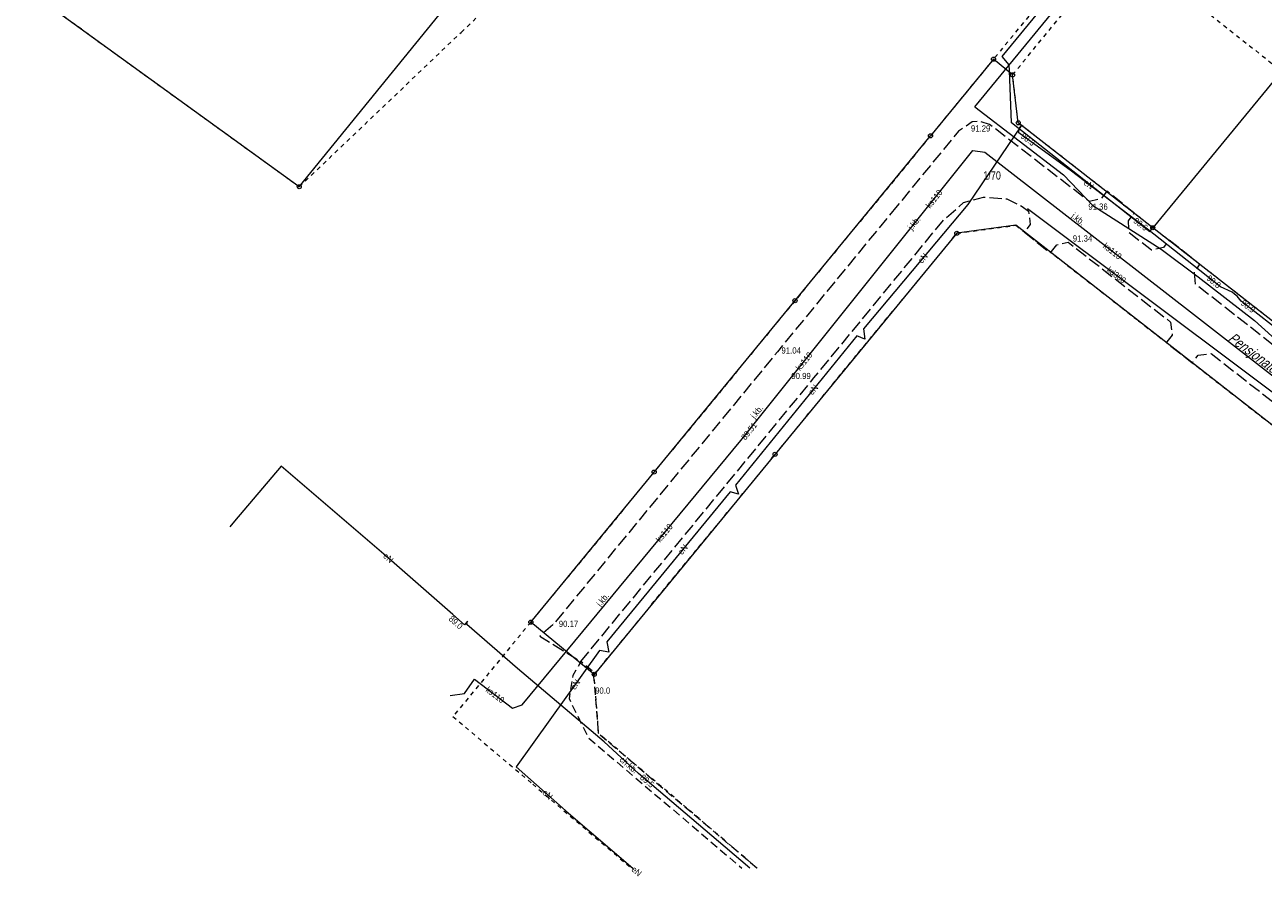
# Model space of a CAD drawing. Header units: metres. Extents: x 6540907 to 6541833, y 5893434 to 5894895.
# Tile 1 of 256: x 6540935 to 6541086, y 5893434 to 5893538. Entities that reach past the tile are written whole.
import ezdxf
from ezdxf.enums import TextEntityAlignment as Align

# ---------------------------------------------------------------- set-up
doc = ezdxf.new("R2010")
doc.units = ezdxf.units.M
doc.header["$MEASUREMENT"] = 0
for name, pattern in [('1.0_0.5', [1.5, 1, -0.5]), ('1.5_0.5', [2, 1.5, -0.5]), ('219-500', [0, 0]), ('egug-500', [1, 0.5, -0.5])]:
    doc.linetypes.add(name, pattern=pattern)
doc.layers.get('0').update_dxf_attribs({"color": 2, "linetype": 'CONTINUOUS', "lineweight": 5})
for name, color, linetype, lineweight in [('202-punkt graniczny', 251, 'CONTINUOUS', 9), ('203-punkt graniczny', 251, 'CONTINUOUS', 9), ('211-numer działki ewidencyjnej', 156, 'CONTINUOUS', 9), ('218-kontur użytku gruntowego', 251, 'CONTINUOUS', 9), ('219-działka ewidencyjna', 152, 'CONTINUOUS', 18), ('994-Nazwa ulicy', 251, 'CONTINUOUS', 9), ('chodnik', 251, 'CONTINUOUS', 9), ('chodnik-Atr17', 251, 'CONTINUOUS', 9), ('jezdnia', 251, 'CONTINUOUS', 9), ('jezdnia-Atr17', 251, 'CONTINUOUS', 9), ('pikieta naturalna', 251, 'CONTINUOUS', 9), ('pikieta naturalna-Atr2', 251, 'CONTINUOUS', 9), ('pikieta sztuczna', 251, 'CONTINUOUS', 9), ('pikieta sztuczna-Atr2', 251, 'CONTINUOUS', 9), ('przewód elektroenergetyczny podziemny', 251, 'CONTINUOUS', 9), ('przewód elektroenergetyczny podziemny-Atr1', 251, 'CONTINUOUS', 9), ('przewód kanalizacyjny', 251, 'CONTINUOUS', 9), ('przewód kanalizacyjny-Atr1', 251, 'CONTINUOUS', 9), ('przewód wodociągowy', 251, 'CONTINUOUS', 9), ('rzędna', 251, 'CONTINUOUS', 9), ('rzędna-Atr2', 251, 'CONTINUOUS', 9)]:
    doc.layers.add(name, color=color, linetype=linetype, lineweight=lineweight)
doc.styles.get("Standard").update_dxf_attribs({"font": 'Arial', "width": 0.75})

# ---------------------------------------------------------------- blocks, each defined once
blk = doc.blocks.new('202')
at = {"color": 0, "linetype": 'Continuous', "lineweight": 0}
blk.add_circle((0, 0), 0.25, dxfattribs=at)
blk = doc.blocks.new('203')
at = {"linetype": 'Continuous', "lineweight": 0}
h = blk.add_hatch(color=0, dxfattribs=at)
edge = h.paths.add_edge_path()
edge.add_arc((0, 0), 0.045, 0, 360)
blk = doc.blocks.new('PW01')
at = {"linetype": 'Continuous', "lineweight": 13}
h = blk.add_hatch(color=0, dxfattribs=at)
edge = h.paths.add_edge_path()
edge.add_arc((0, 0), 0.045, 0, 360)

msp = doc.modelspace()

# ---------------------------------------------------------------- linework, layer by layer
at = {"layer": '218-kontur użytku gruntowego', "linetype": 'egug-500', "lineweight": 18, "flags": 128}
for points in [[(6541082.28, 5893568.85), (6541053.24, 5893533.49)], [(6540988.45, 5893536.75), (6541007.4, 5893554.83)], [(6541055.56, 5893531.58), (6541068.7, 5893547.57)], [(6541068.7, 5893547.57), (6541088.3, 5893532.04)], [(6540935.34, 5893542.15), (6540968.75, 5893517.97)], [(6540968.75, 5893517.97), (6540988.45, 5893536.75)], [(6541053.24, 5893533.49), (6541045.58, 5893524.17)], [(6541056.26, 5893525.75), (6541055.56, 5893531.58)], [(6541072.63, 5893512.98), (6541056.26, 5893525.75)], [(6541045.58, 5893524.17), (6541029.09, 5893504.11)], [(6541026.66, 5893485.41), (6541048.78, 5893512.31)], [(6541048.78, 5893512.31), (6541055.98, 5893513.28)], [(6541055.98, 5893513.28), (6541068.79, 5893503.3)], [(6541092.35, 5893497.61), (6541072.63, 5893512.98)], [(6541029.09, 5893504.11), (6541011.94, 5893483.25)], [(6541068.79, 5893503.3), (6541070.89, 5893501.66)], [(6541070.89, 5893501.66), (6541090.61, 5893486.29)], [(6541004.65, 5893458.64), (6541026.66, 5893485.41)], [(6541011.94, 5893483.25), (6540996.93, 5893464.99)], [(6540996.93, 5893464.99), (6540987.46, 5893453.52)], [(6541005.18, 5893451.49), (6541004.65, 5893458.64)], [(6540987.46, 5893453.52), (6540997.16, 5893445.27)], [(6541020.45, 5893438.49), (6541005.18, 5893451.49)], [(6540997.16, 5893445.27), (6541009.16, 5893435.05)], [(6541024.49, 5893435.05), (6541020.45, 5893438.49)]]:
    msp.add_lwpolyline(points, dxfattribs=at)
at = {"layer": '219-działka ewidencyjna', "linetype": '219-500', "lineweight": 18, "flags": 128}
for points in [[(6541104.39, 5893551.62), (6541072.63, 5893512.98)], [(6540968.75, 5893517.97), (6540935.34, 5893542.15)], [(6540968.75, 5893517.97), (6540985.79, 5893538.89)], [(6541053.24, 5893533.49), (6541045.58, 5893524.17)], [(6541055.56, 5893531.58), (6541053.24, 5893533.49)], [(6541056.26, 5893525.75), (6541055.56, 5893531.58)], [(6541072.63, 5893512.98), (6541056.26, 5893525.75)], [(6541029.09, 5893504.11), (6541045.58, 5893524.17)], [(6541048.78, 5893512.31), (6541026.66, 5893485.41)], [(6541055.98, 5893513.28), (6541048.78, 5893512.31)], [(6541070.89, 5893501.66), (6541055.98, 5893513.28)], [(6541092.35, 5893497.61), (6541072.63, 5893512.98)], [(6541011.94, 5893483.25), (6541029.09, 5893504.11)], [(6541090.61, 5893486.29), (6541070.89, 5893501.66)], [(6541026.66, 5893485.41), (6541004.65, 5893458.64)], [(6540996.93, 5893464.99), (6541011.94, 5893483.25)], [(6541004.65, 5893458.64), (6540996.93, 5893464.99)]]:
    msp.add_lwpolyline(points, dxfattribs=at)
at = {"layer": 'chodnik', "linetype": '1.0_0.5', "lineweight": 18, "flags": 128}
msp.add_lwpolyline([(6541024.44, 5893435.05), (6541005.2, 5893451.4), (6541004.55, 5893458.95), (6541003.02, 5893460.2), (6541002.04, 5893458.48), (6541001.58, 5893455.69), (6541003.91, 5893450.95), (6541022.61, 5893435.05)], dxfattribs=at)
at = {"layer": 'jezdnia', "linetype": '1.5_0.5', "lineweight": 18, "flags": 128}
msp.add_lwpolyline([(6541041.53, 5893515.66), (6541026.95, 5893497.9), (6540999.72, 5893464.76), (6540998.02, 5893463.27), (6541003.02, 5893460.2), (6541031.39, 5893494.7), (6541047.22, 5893513.98), (6541049.6, 5893516.04), (6541052.04, 5893516.72), (6541054.87, 5893516.5), (6541056.75, 5893515.58), (6541057.52, 5893515.01), (6541057.7, 5893513.38), (6541057.11, 5893512.6), (6541056.99, 5893512.46), (6541060.19, 5893509.91), (6541060.31, 5893510.08), (6541060.94, 5893510.89), (6541062.33, 5893511.22), (6541074.79, 5893501.51), (6541075, 5893499.92), (6541074.34, 5893499.1), (6541074.29, 5893499.01), (6541077.44, 5893496.54), (6541077.51, 5893496.64), (6541078.15, 5893497.46), (6541079.73, 5893497.66), (6541101.76, 5893480.49), (6541101.27, 5893478.22), (6541104.4, 5893475.76), (6541106.49, 5893476.8), (6541114.53, 5893470.5), (6541114.7, 5893468.91), (6541114.13, 5893468.16), (6541113.94, 5893467.9), (6541116.94, 5893465.6), (6541117.72, 5893466.6), (6541119.19, 5893466.86), (6541132.93, 5893456.16), (6541136.26, 5893460.49), (6541119.41, 5893473.64), (6541119.25, 5893475.25), (6541119.99, 5893476.26), (6541116.78, 5893478.85), (6541116.67, 5893478.68), (6541115.98, 5893477.8), (6541114.43, 5893477.55), (6541098.67, 5893489.84), (6541098.56, 5893491.36), (6541099.26, 5893492.26), (6541095.92, 5893494.85), (6541095.79, 5893494.69), (6541095.23, 5893493.99), (6541093.61, 5893493.78), (6541077.83, 5893506.1), (6541077.71, 5893507.61), (6541078.32, 5893508.45), (6541078.37, 5893508.52), (6541074.62, 5893511.48), (6541074.55, 5893511.4), (6541073.93, 5893510.58), (6541072.48, 5893510.25), (6541069.72, 5893512.39), (6541069.69, 5893513.84), (6541070.33, 5893514.7), (6541070.38, 5893514.75), (6541067.05, 5893517.44), (6541066.96, 5893517.32), (6541066.32, 5893516.49), (6541064.91, 5893516.16), (6541052.77, 5893525.56), (6541051.51, 5893525.94), (6541050.65, 5893525.87), (6541048.98, 5893524.72)], close=True, dxfattribs=at)
at = {"layer": 'przewód elektroenergetyczny podziemny', "linetype": 'Continuous', "lineweight": 18, "flags": 128}
for points in [[(6541072.67, 5893513.21), (6541072.26, 5893512.5), (6541055.45, 5893525.74), (6541055.18, 5893532.12), (6541055.15, 5893532.82), (6541054.28, 5893533.81), (6541069.58, 5893552.42), (6541083.36, 5893568.93), (6541055.67, 5893588.36), (6541038.81, 5893600.12), (6541031.44, 5893604.48), (6541029.78, 5893605.62), (6541014.23, 5893617.04), (6541030.59, 5893633.8), (6541028.76, 5893635.79), (6541026.19, 5893638.59), (6541020.78, 5893644.46)], [(6541056.6, 5893525.39), (6541050.12, 5893515.79), (6541037.41, 5893500.69), (6541037.6, 5893499.43), (6541036.63, 5893499.84), (6541021.86, 5893481.64), (6541022.19, 5893480.55), (6541021.2, 5893480.85), (6541006.19, 5893462.59), (6541006.41, 5893461.35), (6541005.31, 5893461.52), (6540995.14, 5893447.4), (6541001.53, 5893441.75), (6541009.36, 5893435.05)], [(6541094.81, 5893495.11), (6541083.4, 5893504.03), (6541082.9, 5893504.64), (6541082.59, 5893504.9), (6541082.28, 5893505.16), (6541080.86, 5893505.79), (6541071.98, 5893512.79), (6541062.73, 5893519.85), (6541056.34, 5893524.53), (6541056.35, 5893525.07), (6541056.6, 5893525.39)], [(6541023.59, 5893435.05), (6541020.59, 5893437.59), (6541010.03, 5893446.56), (6541005.87, 5893450.43), (6540995.3, 5893459.37), (6540989.13, 5893464.69), (6540989.24, 5893465.12), (6540988.85, 5893464.67), (6540987.45, 5893465.92), (6540979.34, 5893473.02), (6540966.56, 5893483.96), (6540960.88, 5893477.28), (6540960.28, 5893476.6)]]:
    msp.add_lwpolyline(points, dxfattribs=at)
at = {"layer": 'przewód kanalizacyjny', "linetype": 'Continuous', "lineweight": 18, "flags": 128}
for points in [[(6540987.13, 5893456.08), (6540988.87, 5893456.3), (6540990.07, 5893458.05), (6540994.71, 5893454.53), (6540995.86, 5893454.93), (6541022.49, 5893487.09), (6541050.71, 5893522.36), (6541052.2, 5893522.16), (6541077.6, 5893502.47), (6541117.04, 5893471.79), (6541118.91, 5893471.29), (6541144.72, 5893451.39), (6541146.02, 5893451.32), (6541152.79, 5893460.21), (6541183.85, 5893481.16)], [(6541057.38, 5893515.34), (6541098.79, 5893484.31), (6541114.46, 5893472.06), (6541134.19, 5893456.75), (6541145.28, 5893452.2)]]:
    msp.add_lwpolyline(points, dxfattribs=at)
at = {"layer": 'przewód wodociągowy', "linetype": 'Continuous', "lineweight": 18, "flags": 128}
for points in [[(6541050.97, 5893527.71), (6541068.68, 5893549.21), (6541077.33, 5893559.97), (6541081.45, 5893564.94), (6541084.92, 5893569.45), (6541052.87, 5893592.51), (6541011.16, 5893620.7)], [(6541050.97, 5893527.71), (6541061.75, 5893519.41), (6541065.32, 5893515.67), (6541073.65, 5893510.38), (6541078.17, 5893506.99), (6541085, 5893501.68), (6541090.1, 5893497.13), (6541107.98, 5893483.05), (6541112.21, 5893479.86), (6541123.17, 5893471.23), (6541144.62, 5893454.74), (6541144.87, 5893454.27)]]:
    msp.add_lwpolyline(points, dxfattribs=at)

# ---------------------------------------------------------------- block references
at = {"layer": '202-punkt graniczny', "linetype": 'Continuous', "lineweight": 18}
for p in [(6541053.24, 5893533.49), (6541055.56, 5893531.58), (6541056.26, 5893525.75), (6541045.58, 5893524.17), (6540968.75, 5893517.97), (6541048.78, 5893512.31), (6541072.63, 5893512.98), (6541029.09, 5893504.11), (6541026.66, 5893485.41), (6541011.94, 5893483.25), (6540996.93, 5893464.99), (6541004.65, 5893458.64)]:
    msp.add_blockref('202', p, dxfattribs=at)
at = {"layer": '203-punkt graniczny', "linetype": 'Continuous', "lineweight": 18}
for p in [(6541055.98, 5893513.28), (6541070.89, 5893501.66)]:
    msp.add_blockref('203', p, dxfattribs=at)
at = {"layer": 'pikieta naturalna', "linetype": 'Continuous', "lineweight": 13}
msp.add_blockref('PW01', (6541004.76, 5893456.29), dxfattribs=at)
at = {"layer": 'pikieta sztuczna', "linetype": 'Continuous', "lineweight": 13}
for p in [(6541052.77, 5893525.56), (6541064.91, 5893516.16), (6541062.33, 5893511.22), (6541026.95, 5893497.9), (6541031.39, 5893494.7), (6540999.72, 5893464.76)]:
    msp.add_blockref('PW01', p, dxfattribs=at)
at = {"layer": 'rzędna', "linetype": 'Continuous', "lineweight": 18}
for p in [(6541056.34, 5893524.53), (6541071.98, 5893512.79), (6541082.28, 5893505.16), (6541083.4, 5893504.03), (6541022.49, 5893487.09), (6540988.85, 5893464.67), (6541010.03, 5893446.56)]:
    msp.add_blockref('PW01', p, dxfattribs=at)

# ---------------------------------------------------------------- texts
at = {"layer": '211-numer działki ewidencyjnej', "linetype": 'Continuous', "lineweight": 18, "width": 0.79}
msp.add_text('1/70', height=1, dxfattribs=at).set_placement((6541052, 5893519.84), align=Align.TOP_LEFT)
at = {"layer": '994-Nazwa ulicy', "linetype": 'Continuous', "lineweight": 25, "oblique": 15, "width": 0.79}
msp.add_text('Pensjonatowa', height=1.25, rotation=322.919, dxfattribs=at).set_placement((6541081.72, 5893499.34))
at = {"layer": 'chodnik-Atr17', "width": 0.9}
msp.add_text('ch.kb.', height=0.75, rotation=319.627, dxfattribs=at).set_placement((6541007.66, 5893448.15))
msp.add_text('ch.kb.', height=0.75, rotation=319.627, dxfattribs=at).set_placement((6541007.66, 5893448.15))
at = {"layer": 'jezdnia-Atr17', "width": 0.9}
for rotation, p in [(50.612, (6541043.32, 5893512.64)), (322.25, (6541062.64, 5893514.27)), (50.569, (6541024.18, 5893489.68)), (50.569, (6541005.42, 5893466.82))]:
    msp.add_text('j.kb.', height=0.75, rotation=rotation, dxfattribs=at).set_placement(p)
at = {"layer": 'pikieta naturalna-Atr2', "width": 0.9}
msp.add_text('90.0', height=0.75, dxfattribs=at).set_placement((6541004.76, 5893456.29))
at = {"layer": 'pikieta sztuczna-Atr2', "width": 0.9}
for s, p in [('91.29', (6541050.5, 5893524.69)), ('91.36', (6541064.79, 5893515.18)), ('91.34', (6541062.9, 5893511.3)), ('91.04', (6541027.44, 5893497.67)), ('90.99', (6541028.64, 5893494.57)), ('90.17', (6541000.34, 5893464.41))]:
    msp.add_text(s, height=0.75, dxfattribs=at).set_placement(p)
at = {"layer": 'przewód elektroenergetyczny podziemny-Atr1', "width": 0.9}
for rotation, p in [(322.648, (6541064.35, 5893518.62)), (49.912, (6541044.25, 5893508.81)), (49.912, (6541044.25, 5893508.81)), (50.939, (6541030.92, 5893492.8)), (50.939, (6541030.92, 5893492.8)), (50.58, (6541015.05, 5893473.36)), (50.58, (6541015.05, 5893473.36)), (319.436, (6540979.13, 5893473.2)), (319.436, (6540979.13, 5893473.2)), (54.237, (6541001.99, 5893456.91)), (54.237, (6541001.99, 5893456.91)), (318.517, (6540998.52, 5893444.41)), (318.517, (6540998.52, 5893444.41)), (319.461, (6541009.35, 5893435.06)), (319.461, (6541009.35, 5893435.06))]:
    msp.add_text('eN', height=0.75, rotation=rotation, dxfattribs=at).set_placement(p, align=Align.MIDDLE_LEFT)
at = {"layer": 'przewód kanalizacyjny-Atr1', "width": 0.9}
for s, rotation, p in [('ks110', 51.336, (6541045.23, 5893515.51)), ('ks110', 322.217, (6541066.72, 5893510.9)), ('kd300', 323.154, (6541067.18, 5893508)), ('ks110', 51.336, (6541029.41, 5893495.74)), ('ks110', 50.374, (6541012.37, 5893474.87)), ('ks110', 322.815, (6540991.58, 5893456.9))]:
    msp.add_text(s, height=0.75, rotation=rotation, dxfattribs=at).set_placement(p, align=Align.MIDDLE_LEFT)
at = {"layer": 'rzędna-Atr2', "width": 0.9}
for s, rotation, p in [('90.3', 323.781, (6541056.7, 5893524.27)), ('90.6', 322.647, (6541070.43, 5893513.97)), ('90.8', 321.751, (6541079.33, 5893506.99)), ('90.9', 323.114, (6541083.49, 5893503.96)), ('89.0', 318.24, (6540987.12, 5893465.56)), ('89.5', 319.655, (6541010.39, 5893446.26))]:
    msp.add_text(s, height=0.75, rotation=rotation, dxfattribs=at).set_placement(p, align=Align.MIDDLE_LEFT)
msp.add_text('89.51', height=0.75, rotation=51.336, dxfattribs=at).set_placement((6541023.05, 5893487.07))

doc.saveas('drawing.dxf')
